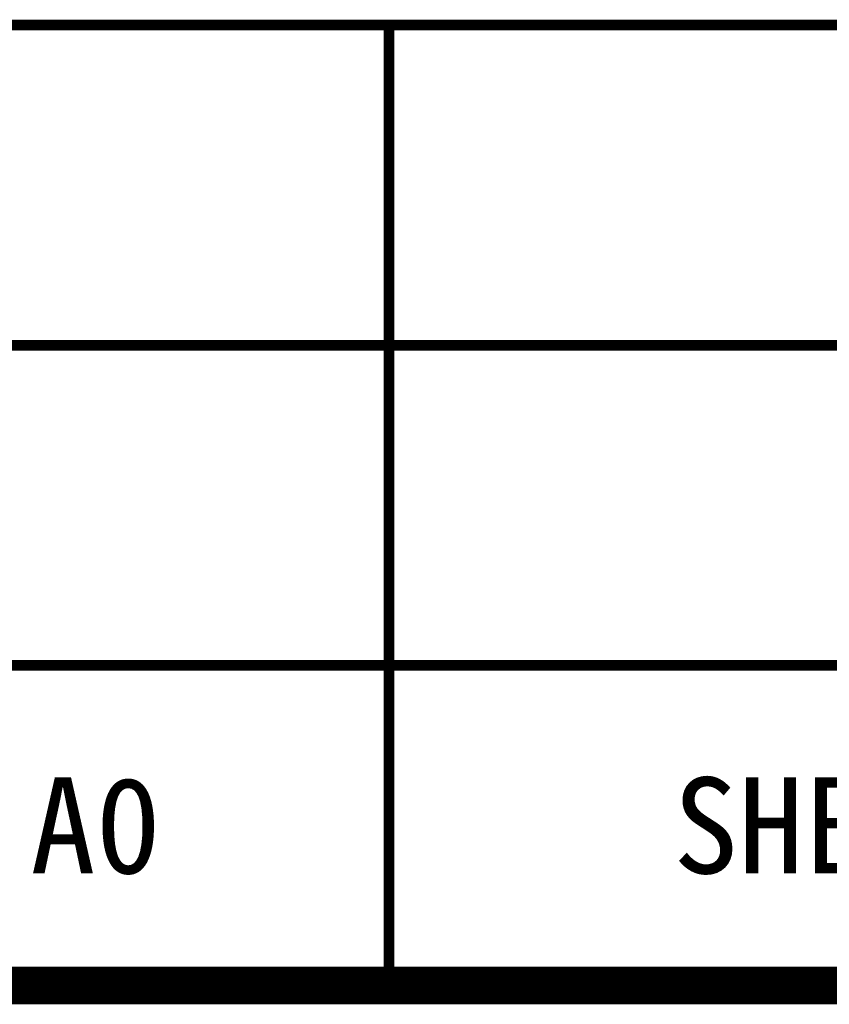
# Model space of a CAD drawing. Header units: millimetres. Extents: x 0 to 462, y -103 to 339.
# Tile 13 of 191: x 388 to 403, y 21 to 39. Entities that reach past the tile are written whole.
import ezdxf

# ---------------------------------------------------------------- set-up
doc = ezdxf.new("R2010")
doc.units = ezdxf.units.MM
doc.header["$LTSCALE"] = 23.1
doc.layers.add('E195SDEPSKLU00R_DXF_FORMAT', color=7, linetype='CONTINUOUS')
doc.styles.add('TEXTSTYLE_4', font='kaiu.ttf')

msp = doc.modelspace()

# ---------------------------------------------------------------- linework, layer by layer
at = {"layer": 'E195SDEPSKLU00R_DXF_FORMAT', "color": 40, "linetype": 'Continuous', "const_width": 0.2}
for points in [[(373.212, 39.212), (441.212, 39.212)], [(395.212, 39.212), (395.212, 21.212)], [(373.212, 33.212), (441.212, 33.212)], [(373.212, 27.212), (441.212, 27.212)], [(373.112, 21.212), (441.312, 21.212)]]:
    msp.add_lwpolyline(points, dxfattribs=at)
at = {"layer": 'E195SDEPSKLU00R_DXF_FORMAT', "color": 5, "linetype": 'Continuous', "const_width": 0.707}
msp.add_lwpolyline([(441.212, 21.212), (21.212, 21.212)], dxfattribs=at)

# ---------------------------------------------------------------- texts
at = {"layer": 'E195SDEPSKLU00R_DXF_FORMAT', "color": 7, "linetype": 'Continuous', "char_height": 1.8, "attachment_point": 2, "line_spacing_factor": 0.9, "style": 'TEXTSTYLE_4'}
for s, insert, width in [('A0', (389.712, 25.112), 2.55396), ('SHEET:', (404.212, 25.112), 7.66189)]:
    msp.add_mtext(s, dxfattribs=dict(at, insert=insert, width=width))

doc.saveas('drawing.dxf')
